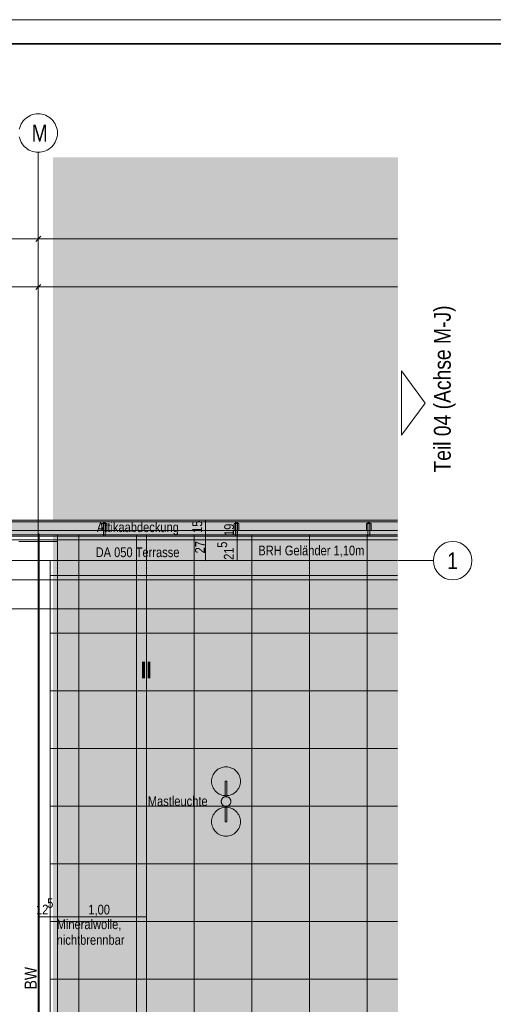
# Model space of a CAD drawing. Extents: x -720 to 300, y 62 to 1112.
# Tile 49 of 50: x -2 to 96, y 908 to 1112. Entities that reach past the tile are written whole.
import ezdxf
from ezdxf.enums import TextEntityAlignment as Align
from ezdxf.lldxf.tags import DXFTag

# ---------------------------------------------------------------- set-up
doc = ezdxf.new("R2010")
doc.units = 0
doc.layers.get('0').update_dxf_attribs({"lineweight": 13})
for name, color, linetype, lineweight, true_color in [('30 -36 Dächer- 3 Dachbeläge', 9, 'Continuous', 15, 0x808080), ('30 -36 Dächer- 4 Dachbekleidungen', 9, 'Continuous', 9, 0x808080), ('60- 61 allgemeine Ausstattung- 4 Terrassen', 9, 'Continuous', 9, 0x808080), ('70 -72 Beschriftung- 1 Beschriftung allgemein', 7, 'Continuous', 9, 0xff6633), ('70 -76 Bemaßung- 2 Allgemein', 9, 'Continuous', 5, 0x808080), ('iwb_Layout Achsbezeichung', 1, 'Continuous', 13, 0xff0000), ('iwb_Layout BA_Markierung', 7, 'Continuous', 9, 0xbadcdc), ('iwb_Layout Text', 3, 'Continuous', 18, 0x00ff00)]:
    doc.layers.add(name, color=color, linetype=linetype, lineweight=lineweight, true_color=true_color)
for name, color, linetype, lineweight in [('40 -41 Abwasser_Wasser_Gas- 2 Wasser-1', 7, 'Continuous', 15), ('70 -71 Achsen- 1 Gebäudeachsen', 7, 'STRICHPUNKT2-A06DNB31MF', 18), ('iwb_Plankopf Rahmen', 7, 'Continuous', 35), ('Keine', 7, 'Continuous', 9)]:
    doc.layers.add(name, color=color, linetype=linetype, lineweight=lineweight)
doc.styles.get("Standard").update_dxf_attribs({"font": 'ARIALN.TTF'})
tags = doc.linetypes.add('STRICHPUNKT2', pattern=[12.7, 6.35, -3.175, 0, -3.175]).pattern_tags.tags
tags[10:11] = [DXFTag(74, 4), DXFTag(75, 0), DXFTag(340, '0'), DXFTag(46, 0.0), DXFTag(50, 0.0), DXFTag(44, 0.0), DXFTag(45, 0.0)]
tags[8:9] = [DXFTag(74, 4), DXFTag(75, 0), DXFTag(340, '0'), DXFTag(46, 0.0), DXFTag(50, 0.0), DXFTag(44, 0.0), DXFTag(45, 0.0)]
tags[6:7] = [DXFTag(74, 4), DXFTag(75, 0), DXFTag(340, '0'), DXFTag(46, 0.0), DXFTag(50, 0.0), DXFTag(44, 0.0), DXFTag(45, 0.0)]
tags[4:5] = [DXFTag(74, 4), DXFTag(75, 0), DXFTag(340, '0'), DXFTag(46, 0.0), DXFTag(50, 0.0), DXFTag(44, 0.0), DXFTag(45, 0.0)]
tags = doc.linetypes.add('STRICHPUNKT2-A06DNB31MF', pattern=[12.7, 6.35, -3.175, 0, -3.175]).pattern_tags.tags
tags[10:11] = [DXFTag(74, 4), DXFTag(75, 0), DXFTag(340, '0'), DXFTag(46, 0.0), DXFTag(50, 0.0), DXFTag(44, 0.0), DXFTag(45, 0.0)]
tags[8:9] = [DXFTag(74, 4), DXFTag(75, 0), DXFTag(340, '0'), DXFTag(46, 0.0), DXFTag(50, 0.0), DXFTag(44, 0.0), DXFTag(45, 0.0)]
tags[6:7] = [DXFTag(74, 4), DXFTag(75, 0), DXFTag(340, '0'), DXFTag(46, 0.0), DXFTag(50, 0.0), DXFTag(44, 0.0), DXFTag(45, 0.0)]
tags[4:5] = [DXFTag(74, 4), DXFTag(75, 0), DXFTag(340, '0'), DXFTag(46, 0.0), DXFTag(50, 0.0), DXFTag(44, 0.0), DXFTag(45, 0.0)]

# ---------------------------------------------------------------- blocks, each defined once
blk = doc.blocks.new('Polygon-A06DNB2UMF')
at = {"color": 0, "linetype": 'ByBlock', "lineweight": -2, "ltscale": 0.13}
blk.add_solid([(4.85, 86.71), (4.69, 1083.81), (76.5, 86.52), (76.5, 1083.81)], dxfattribs=at)
blk = doc.blocks.new('Referenz-A06DNB32MF')
at = {"layer": '30 -36 Dächer- 3 Dachbeläge', "color": 0, "linetype": 'Continuous', "ltscale": 0.15}
for p, q in [((76.35, 1008.31), (-682.36, 1008.31)), ((-682.36, 1005.31), (76.35, 1005.31)), ((24.15, 786.85), (24.15, 1005.31))]:
    blk.add_line(p, q, dxfattribs=at)
at = {"layer": '30 -36 Dächer- 3 Dachbeläge', "color": 0, "lineweight": 9}
for p, q in [((15.2, 1008.01), (15.2, 1007.61)), ((15.6, 1007.61), (15.6, 1008.01)), ((42.7, 1008.01), (42.7, 1007.61)), ((43.1, 1007.61), (43.1, 1008.01)), ((70.2, 1008.01), (70.2, 1007.61)), ((70.6, 1007.61), (70.6, 1008.01)), ((15.2, 1007.61), (15.6, 1007.61)), ((42.7, 1007.61), (43.1, 1007.61)), ((70.2, 1007.61), (70.6, 1007.61))]:
    blk.add_line(p, q, dxfattribs=at)
at = {"layer": '30 -36 Dächer- 3 Dachbeläge', "color": 0, "lineweight": 0}
for points in [[(76.35, 1005.8), (-682.36, 1007.28), (-682.36, 1008.31)], [(76.35, 1005.8), (-682.36, 1008.31), (76.35, 1008.31)], [(15.6, 1007.61), (15.2, 1007.61), (15.6, 1008.01)], [(15.6, 1008.01), (15.2, 1007.61), (15.2, 1008.01)], [(43.1, 1007.61), (42.7, 1007.61), (43.1, 1008.01)], [(43.1, 1008.01), (42.7, 1007.61), (42.7, 1008.01)], [(70.6, 1007.61), (70.2, 1007.61), (70.6, 1008.01)], [(70.6, 1008.01), (70.2, 1007.61), (70.2, 1008.01)], [(-682.36, 1007.28), (76.35, 1005.8), (76.35, 1005.31)], [(-682.36, 1007.28), (76.35, 1005.31), (-682.36, 1005.31)]]:
    blk.add_solid(points, dxfattribs=at)
at = {"layer": '30 -36 Dächer- 4 Dachbekleidungen', "color": 0, "linetype": 'Continuous', "ltscale": 0.13}
for p, q in [((76.35, 1008.01), (-682.36, 1008.01)), ((-682.36, 1006.21), (76.35, 1006.21)), ((14.9, 1006.21), (14.9, 1007.61)), ((14.9, 1007.61), (15.2, 1007.61)), ((15.2, 1006.21), (15.2, 1007.61)), ((15.2, 1007.61), (15.6, 1007.61)), ((15.2, 1006.21), (15.2, 1005.01)), ((15.6, 1007.61), (15.6, 1006.21)), ((15.9, 1007.61), (15.6, 1007.61)), ((15.6, 1005.01), (15.6, 1006.21)), ((15.9, 1006.21), (15.9, 1007.61)), ((42.4, 1006.21), (42.4, 1007.61)), ((42.4, 1007.61), (42.7, 1007.61)), ((42.7, 1006.21), (42.7, 1007.61)), ((42.7, 1007.61), (43.1, 1007.61)), ((42.7, 1006.21), (42.7, 1005.01)), ((43.1, 1007.61), (43.1, 1006.21)), ((43.4, 1007.61), (43.1, 1007.61)), ((43.1, 1005.01), (43.1, 1006.21)), ((43.4, 1006.21), (43.4, 1007.61)), ((69.9, 1006.21), (69.9, 1007.61)), ((69.9, 1007.61), (70.2, 1007.61)), ((70.2, 1006.21), (70.2, 1007.61)), ((70.2, 1007.61), (70.6, 1007.61)), ((70.2, 1006.21), (70.2, 1005.01)), ((70.6, 1007.61), (70.6, 1006.21)), ((70.9, 1007.61), (70.6, 1007.61)), ((70.6, 1005.01), (70.6, 1006.21)), ((70.9, 1006.21), (70.9, 1007.61)), ((76.35, 1005.01), (-682.36, 1005.01)), ((-682.36, 1004.21), (76.35, 1004.21)), ((15.2, 1005.01), (15.6, 1005.01)), ((42.7, 1005.01), (43.1, 1005.01)), ((70.2, 1005.01), (70.6, 1005.01))]:
    blk.add_line(p, q, dxfattribs=at)
at = {"layer": '40 -41 Abwasser_Wasser_Gas- 2 Wasser-1', "color": 0, "linetype": 'Continuous', "lineweight": 9, "ltscale": 0.13}
for p, q in [((-682.36, 995.91), (76.35, 995.91)), ((76.35, 989.91), (-682.36, 989.91))]:
    blk.add_line(p, q, dxfattribs=at)
at = {"layer": '60- 61 allgemeine Ausstattung- 4 Terrassen', "color": 0, "linetype": 'Continuous', "ltscale": 0.13}
for p, q in [((-2.35, 1003.91), (5.65, 1003.91)), ((5.65, 1003.91), (5.65, 783.31))]:
    blk.add_line(p, q, dxfattribs=at)
at = {"layer": '60- 61 allgemeine Ausstattung- 4 Terrassen', "color": 0}
for p, q in [((76.35, 1005.31), (5.65, 1005.31)), ((5.65, 1005.31), (5.65, 999.91)), ((10.07, 783.31), (10.07, 1005.31)), ((22.07, 783.31), (22.07, 1005.31)), ((34.07, 783.31), (34.07, 1005.31)), ((46.07, 783.31), (46.07, 1005.31)), ((58.07, 783.31), (58.07, 1005.31)), ((70.07, 783.31), (70.07, 1005.31)), ((5.65, 999.91), (4.15, 999.91)), ((4.15, 999.91), (4.15, 783.31)), ((4.15, 996.85), (76.35, 996.85)), ((4.15, 984.85), (76.35, 984.85)), ((4.15, 972.85), (76.35, 972.85)), ((4.15, 960.85), (76.35, 960.85)), ((38.81, 956.33), (39.04, 956.51)), ((39.04, 956.51), (39.3, 956.66)), ((39.3, 956.66), (39.56, 956.78)), ((39.56, 956.78), (39.84, 956.88)), ((39.84, 956.88), (40.12, 956.95)), ((40.12, 956.95), (40.42, 957)), ((40.42, 957), (40.71, 957.01)), ((40.71, 957.01), (41, 957)), ((41, 957), (41.3, 956.95)), ((41.3, 956.95), (41.58, 956.88)), ((41.58, 956.88), (41.86, 956.78)), ((41.86, 956.78), (42.12, 956.66)), ((42.12, 956.66), (42.38, 956.51)), ((42.38, 956.51), (42.61, 956.33)), ((37.72, 954.31), (37.77, 954.6)), ((37.77, 954.6), (37.84, 954.88)), ((37.84, 954.88), (37.94, 955.16)), ((37.94, 955.16), (38.06, 955.43)), ((38.06, 955.43), (38.22, 955.68)), ((38.22, 955.68), (38.39, 955.92)), ((38.39, 955.92), (38.59, 956.13)), ((38.59, 956.13), (38.81, 956.33)), ((42.61, 956.33), (42.83, 956.13)), ((42.83, 956.13), (43.03, 955.92)), ((43.03, 955.92), (43.2, 955.68)), ((43.2, 955.68), (43.36, 955.43)), ((43.36, 955.43), (43.48, 955.16)), ((43.48, 955.16), (43.58, 954.88)), ((43.58, 954.88), (43.65, 954.6)), ((43.65, 954.6), (43.7, 954.31)), ((37.71, 954.01), (37.72, 954.31)), ((37.72, 953.72), (37.71, 954.01)), ((37.77, 953.43), (37.72, 953.72)), ((37.84, 953.14), (37.77, 953.43)), ((37.94, 952.86), (37.84, 953.14)), ((38.06, 952.6), (37.94, 952.86)), ((38.22, 952.35), (38.06, 952.6)), ((38.39, 952.11), (38.22, 952.35)), ((40.51, 954.01), (40.91, 954.01)), ((40.51, 950.79), (40.51, 954.01)), ((40.91, 954.01), (40.91, 950.79)), ((43.2, 952.35), (43.03, 952.11)), ((43.36, 952.6), (43.2, 952.35)), ((43.48, 952.86), (43.36, 952.6)), ((43.58, 953.14), (43.48, 952.86)), ((43.65, 953.43), (43.58, 953.14)), ((43.7, 953.72), (43.65, 953.43)), ((43.7, 954.31), (43.71, 954.01)), ((43.71, 954.01), (43.7, 953.72)), ((38.59, 951.89), (38.39, 952.11)), ((38.81, 951.69), (38.59, 951.89)), ((39.04, 951.52), (38.81, 951.69)), ((39.3, 951.37), (39.04, 951.52)), ((39.56, 951.24), (39.3, 951.37)), ((39.84, 951.14), (39.56, 951.24)), ((39.81, 950.24), (39.85, 950.32)), ((40.12, 951.07), (39.84, 951.14)), ((39.85, 950.32), (39.91, 950.41)), ((39.91, 950.41), (39.97, 950.48)), ((39.97, 950.48), (40.04, 950.55)), ((40.04, 950.55), (40.11, 950.61)), ((40.11, 950.61), (40.19, 950.67)), ((40.42, 951.03), (40.12, 951.07)), ((40.19, 950.67), (40.28, 950.71)), ((40.28, 950.71), (40.37, 950.75)), ((40.37, 950.75), (40.46, 950.78)), ((40.71, 951.01), (40.42, 951.03)), ((40.46, 950.78), (40.56, 950.8)), ((40.91, 950.79), (40.51, 950.79)), ((40.56, 950.8), (40.66, 950.81)), ((40.66, 950.81), (40.76, 950.81)), ((41, 951.03), (40.71, 951.01)), ((40.76, 950.81), (40.85, 950.8)), ((40.85, 950.8), (40.95, 950.78)), ((40.95, 950.78), (41.04, 950.75)), ((41.3, 951.07), (41, 951.03)), ((41.04, 950.75), (41.14, 950.72)), ((41.14, 950.72), (41.22, 950.67)), ((41.22, 950.67), (41.3, 950.62)), ((41.58, 951.14), (41.3, 951.07)), ((41.3, 950.62), (41.38, 950.55)), ((41.38, 950.55), (41.45, 950.49)), ((41.45, 950.49), (41.51, 950.41)), ((41.51, 950.41), (41.57, 950.33)), ((41.57, 950.33), (41.61, 950.24)), ((41.86, 951.24), (41.58, 951.14)), ((42.12, 951.37), (41.86, 951.24)), ((42.38, 951.52), (42.12, 951.37)), ((42.61, 951.69), (42.38, 951.52)), ((42.83, 951.89), (42.61, 951.69)), ((43.03, 952.11), (42.83, 951.89)), ((4.15, 948.85), (76.35, 948.85)), ((39.04, 948.11), (39.3, 948.26)), ((39.3, 948.26), (39.56, 948.38)), ((39.56, 948.38), (39.84, 948.48)), ((39.71, 949.86), (39.72, 949.96)), ((39.71, 949.76), (39.71, 949.86)), ((39.72, 949.66), (39.71, 949.76)), ((39.72, 949.96), (39.74, 950.05)), ((39.74, 949.57), (39.72, 949.66)), ((39.74, 950.05), (39.77, 950.15)), ((39.77, 949.47), (39.74, 949.57)), ((39.77, 950.15), (39.81, 950.24)), ((39.81, 949.38), (39.77, 949.47)), ((39.85, 949.3), (39.81, 949.38)), ((39.84, 948.48), (40.12, 948.55)), ((39.91, 949.21), (39.85, 949.3)), ((39.97, 949.14), (39.91, 949.21)), ((40.04, 949.07), (39.97, 949.14)), ((40.12, 949.01), (40.04, 949.07)), ((40.2, 948.95), (40.12, 949.01)), ((40.12, 948.55), (40.42, 948.6)), ((40.28, 948.91), (40.2, 948.95)), ((40.38, 948.87), (40.28, 948.91)), ((40.47, 948.84), (40.38, 948.87)), ((40.42, 948.6), (40.71, 948.61)), ((40.57, 948.82), (40.47, 948.84)), ((40.51, 948.83), (40.91, 948.83)), ((40.51, 945.61), (40.51, 948.83)), ((40.66, 948.81), (40.57, 948.82)), ((40.76, 948.81), (40.66, 948.81)), ((40.71, 948.61), (41, 948.6)), ((40.86, 948.82), (40.76, 948.81)), ((40.96, 948.84), (40.86, 948.82)), ((40.91, 948.83), (40.91, 945.61)), ((41.05, 948.87), (40.96, 948.84)), ((41, 948.6), (41.3, 948.55)), ((41.14, 948.91), (41.05, 948.87)), ((41.23, 948.96), (41.14, 948.91)), ((41.31, 949.01), (41.23, 948.96)), ((41.3, 948.55), (41.58, 948.48)), ((41.38, 949.07), (41.31, 949.01)), ((41.45, 949.14), (41.38, 949.07)), ((41.51, 949.22), (41.45, 949.14)), ((41.57, 949.3), (41.51, 949.22)), ((41.62, 949.39), (41.57, 949.3)), ((41.58, 948.48), (41.86, 948.38)), ((41.61, 950.24), (41.65, 950.15)), ((41.65, 949.48), (41.62, 949.39)), ((41.65, 950.15), (41.68, 950.06)), ((41.68, 949.57), (41.65, 949.48)), ((41.68, 950.06), (41.7, 949.96)), ((41.7, 949.67), (41.68, 949.57)), ((41.7, 949.96), (41.71, 949.86)), ((41.71, 949.77), (41.7, 949.67)), ((41.71, 949.86), (41.71, 949.77)), ((41.86, 948.38), (42.12, 948.26)), ((42.12, 948.26), (42.38, 948.11)), ((37.77, 946.2), (37.84, 946.48)), ((37.84, 946.48), (37.94, 946.76)), ((37.94, 946.76), (38.06, 947.03)), ((38.06, 947.03), (38.22, 947.28)), ((38.22, 947.28), (38.39, 947.52)), ((38.39, 947.52), (38.59, 947.73)), ((38.59, 947.73), (38.81, 947.93)), ((38.81, 947.93), (39.04, 948.11)), ((42.38, 948.11), (42.61, 947.93)), ((42.61, 947.93), (42.83, 947.73)), ((42.83, 947.73), (43.03, 947.52)), ((43.03, 947.52), (43.2, 947.28)), ((43.2, 947.28), (43.36, 947.03)), ((43.36, 947.03), (43.48, 946.76)), ((43.48, 946.76), (43.58, 946.48)), ((43.58, 946.48), (43.65, 946.2)), ((37.71, 945.61), (37.72, 945.91)), ((37.72, 945.32), (37.71, 945.61)), ((37.72, 945.91), (37.77, 946.2)), ((37.77, 945.03), (37.72, 945.32)), ((37.84, 944.74), (37.77, 945.03)), ((37.94, 944.46), (37.84, 944.74)), ((38.06, 944.2), (37.94, 944.46)), ((38.22, 943.95), (38.06, 944.2)), ((40.91, 945.61), (40.51, 945.61)), ((43.36, 944.2), (43.2, 943.95)), ((43.48, 944.46), (43.36, 944.2)), ((43.58, 944.74), (43.48, 944.46)), ((43.65, 945.03), (43.58, 944.74)), ((43.65, 946.2), (43.7, 945.91)), ((43.7, 945.32), (43.65, 945.03)), ((43.7, 945.91), (43.71, 945.61)), ((43.71, 945.61), (43.7, 945.32)), ((38.39, 943.71), (38.22, 943.95)), ((38.59, 943.49), (38.39, 943.71)), ((38.81, 943.29), (38.59, 943.49)), ((39.04, 943.12), (38.81, 943.29)), ((39.3, 942.97), (39.04, 943.12)), ((39.56, 942.84), (39.3, 942.97)), ((39.84, 942.74), (39.56, 942.84)), ((40.12, 942.67), (39.84, 942.74)), ((40.42, 942.63), (40.12, 942.67)), ((40.71, 942.61), (40.42, 942.63)), ((41, 942.63), (40.71, 942.61)), ((41.3, 942.67), (41, 942.63)), ((41.58, 942.74), (41.3, 942.67)), ((41.86, 942.84), (41.58, 942.74)), ((42.12, 942.97), (41.86, 942.84)), ((42.38, 943.12), (42.12, 942.97)), ((42.61, 943.29), (42.38, 943.12)), ((42.83, 943.49), (42.61, 943.29)), ((43.03, 943.71), (42.83, 943.49)), ((43.2, 943.95), (43.03, 943.71)), ((4.15, 936.85), (76.35, 936.85)), ((4.15, 924.85), (76.35, 924.85)), ((4.15, 912.85), (76.35, 912.85))]:
    blk.add_line(p, q, dxfattribs=at)
at = {"layer": '70 -71 Achsen- 1 Gebäudeachsen', "color": 0, "linetype": 'STRICHPUNKT2-A06DNB31MF', "ltscale": 0.18}
for p, q in [((1.65, 1084.85), (1.65, 85.41)), ((-682.36, 999.91), (76.35, 999.91))]:
    blk.add_line(p, q, dxfattribs=at)
at = {"layer": '70 -72 Beschriftung- 1 Beschriftung allgemein', "color": 0, "linetype": 'Continuous', "ltscale": 0.13}
blk.add_line((1.85, 1005.51), (1.85, 786.85), dxfattribs=at)
at = {"layer": '70 -76 Bemaßung- 2 Allgemein', "color": 0, "linetype": 'Continuous', "ltscale": 0.13}
for p, q in [((2.18, 1067.38), (1.12, 1066.32)), ((1.12, 1066.32), (2.18, 1067.38)), ((1.65, 1066.91), (1.65, 1067.85)), ((1.65, 1066.91), (1.65, 1067.85)), ((0.59, 1066.85), (-149.29, 1066.85)), ((2.15, 1066.85), (0.59, 1066.85)), ((1.15, 1066.85), (2.71, 1066.85)), ((76.35, 1066.85), (2.71, 1066.85)), ((0.59, 1056.85), (-9.23, 1056.85)), ((2.15, 1056.85), (0.59, 1056.85)), ((2.18, 1057.38), (1.12, 1056.32)), ((1.12, 1056.32), (2.18, 1057.38)), ((1.15, 1056.85), (2.71, 1056.85)), ((1.65, 1054.85), (1.65, 1057.85)), ((1.65, 1054.85), (1.65, 1057.85)), ((76.35, 1056.85), (2.71, 1056.85)), ((36.39, 1008.32), (36.42, 1008.3)), ((36.45, 1008.31), (36.39, 1008.31)), ((36.41, 1008.32), (36.41, 1008.29)), ((36.41, 1005.33), (36.41, 1008.29)), ((43.05, 1008.01), (42.99, 1008.01)), ((43, 1008.02), (43.02, 1008)), ((43.01, 1008.02), (43.01, 1007.99)), ((43.01, 1004.23), (43.01, 1007.99)), ((36.42, 1005.3), (36.39, 1005.32)), ((36.39, 1005.32), (36.42, 1005.3)), ((36.45, 1005.31), (36.39, 1005.31)), ((36.45, 1005.31), (36.39, 1005.31)), ((36.41, 1005.3), (36.41, 1005.33)), ((36.41, 1005.32), (36.41, 1005.29)), ((36.41, 999.93), (36.41, 1005.29)), ((43.02, 1004.2), (43, 1004.22)), ((43, 1004.22), (43.02, 1004.2)), ((43.01, 1004.2), (43.01, 1004.23)), ((43.01, 1004.22), (43.01, 1004.19)), ((43.01, 1004.21), (43.03, 1004.21)), ((43.01, 1004.21), (43.03, 1004.21)), ((43.01, 999.93), (43.01, 1004.19)), ((36.42, 999.9), (36.39, 999.92)), ((36.45, 999.91), (36.39, 999.91)), ((36.41, 999.9), (36.41, 999.93)), ((43.05, 999.91), (42.99, 999.91)), ((43.02, 999.9), (43, 999.92)), ((43.01, 999.9), (43.01, 999.93)), ((1.62, 925.82), (1.6, 925.82)), ((1.66, 925.82), (1.62, 925.82)), ((1.66, 925.83), (1.64, 925.81)), ((1.65, 925.78), (1.65, 925.84)), ((4.15, 925.82), (1.65, 925.82)), ((4.14, 925.81), (4.16, 925.83)), ((4.14, 925.81), (4.16, 925.83)), ((4.14, 925.81), (4.16, 925.83)), ((4.14, 925.82), (4.17, 925.82)), ((4.14, 925.82), (4.17, 925.82)), ((4.14, 925.82), (4.17, 925.82)), ((4.15, 925.78), (4.15, 925.84)), ((4.15, 925.78), (4.15, 925.84)), ((4.15, 925.78), (4.15, 925.84)), ((4.17, 925.82), (4.19, 925.82)), ((24.12, 925.82), (4.17, 925.82)), ((24.12, 925.82), (4.17, 925.82)), ((24.16, 925.82), (24.12, 925.82)), ((24.16, 925.82), (24.12, 925.82)), ((24.16, 925.83), (24.14, 925.81)), ((24.16, 925.83), (24.14, 925.81)), ((24.15, 925.78), (24.15, 925.84)), ((24.15, 925.78), (24.15, 925.84))]:
    blk.add_line(p, q, dxfattribs=at)
at = {"layer": 'Keine', "color": 0, "linetype": 'Continuous', "ltscale": 0.13}
for p, q in [((-1.45, 1091.39), (-1.18, 1091.68)), ((-1.18, 1091.68), (-0.89, 1091.94)), ((-0.89, 1091.94), (-0.58, 1092.18)), ((-0.58, 1092.18), (-0.24, 1092.38)), ((-0.24, 1092.38), (0.11, 1092.55)), ((0.11, 1092.55), (0.48, 1092.68)), ((0.48, 1092.68), (0.87, 1092.78)), ((0.87, 1092.78), (1.25, 1092.83)), ((1.25, 1092.83), (1.65, 1092.85)), ((1.65, 1092.85), (2.04, 1092.83)), ((2.04, 1092.83), (2.43, 1092.78)), ((2.43, 1092.78), (2.81, 1092.68)), ((2.81, 1092.68), (3.18, 1092.55)), ((3.18, 1092.55), (3.53, 1092.38)), ((3.53, 1092.38), (3.87, 1092.18)), ((3.87, 1092.18), (4.18, 1091.94)), ((4.18, 1091.94), (4.47, 1091.68)), ((4.47, 1091.68), (4.74, 1091.39)), ((-2.28, 1089.63), (-2.18, 1090.01)), ((-2.18, 1090.01), (-2.05, 1090.38)), ((-2.05, 1090.38), (-1.88, 1090.74)), ((-1.88, 1090.74), (-1.68, 1091.07)), ((-1.68, 1091.07), (-1.45, 1091.39)), ((4.74, 1091.39), (4.97, 1091.07)), ((4.97, 1091.07), (5.17, 1090.74)), ((5.17, 1090.74), (5.34, 1090.38)), ((5.34, 1090.38), (5.47, 1090.01)), ((5.47, 1090.01), (5.57, 1089.63)), ((5.57, 1089.63), (5.63, 1089.24)), ((-2.18, 1087.69), (-2.28, 1088.07)), ((-2.05, 1087.32), (-2.18, 1087.69)), ((5.47, 1087.69), (5.34, 1087.32)), ((5.57, 1088.07), (5.47, 1087.69)), ((5.63, 1088.46), (5.57, 1088.07)), ((5.63, 1089.24), (5.65, 1088.85)), ((5.65, 1088.85), (5.63, 1088.46)), ((-1.88, 1086.97), (-2.05, 1087.32)), ((-1.68, 1086.63), (-1.88, 1086.97)), ((-1.45, 1086.31), (-1.68, 1086.63)), ((-1.18, 1086.02), (-1.45, 1086.31)), ((-0.89, 1085.76), (-1.18, 1086.02)), ((-0.58, 1085.53), (-0.89, 1085.76)), ((-0.24, 1085.32), (-0.58, 1085.53)), ((3.87, 1085.53), (3.53, 1085.32)), ((4.18, 1085.76), (3.87, 1085.53)), ((4.47, 1086.02), (4.18, 1085.76)), ((4.74, 1086.31), (4.47, 1086.02)), ((4.97, 1086.63), (4.74, 1086.31)), ((5.17, 1086.97), (4.97, 1086.63)), ((5.34, 1087.32), (5.17, 1086.97)), ((0.11, 1085.16), (-0.24, 1085.32)), ((0.48, 1085.02), (0.11, 1085.16)), ((0.87, 1084.93), (0.48, 1085.02)), ((1.25, 1084.87), (0.87, 1084.93)), ((1.65, 1084.85), (1.25, 1084.87)), ((2.04, 1084.87), (1.65, 1084.85)), ((2.43, 1084.93), (2.04, 1084.87)), ((2.81, 1085.02), (2.43, 1084.93)), ((3.18, 1085.16), (2.81, 1085.02)), ((3.53, 1085.32), (3.18, 1085.16))]:
    blk.add_line(p, q, dxfattribs=at)
at = {"layer": '60- 61 allgemeine Ausstattung- 4 Terrassen', "color": 0, "linetype": 'Continuous', "ltscale": 0.13, "insert": (24.44, 950.89), "char_height": 2.0138, "attachment_point": 1}
blk.add_mtext('{\\fArial Narrow;Mastleuchte}', dxfattribs=at)
at = {"layer": '70 -72 Beschriftung- 1 Beschriftung allgemein', "color": 0, "linetype": 'Continuous', "ltscale": 0.13, "char_height": 2.0138, "attachment_point": 1}
for s, insert in [('{\\fArial Narrow;Attikaabdeckung}', (13.85, 1007.87)), ('{\\fArial Narrow;DA 050 Terrasse}', (13.59, 1002.66)), ('{\\fArial Narrow;BRH Geländer 1,10m}', (47.43, 1003.03)), ('{\\fArial Narrow;Mineralwolle,}', (5.49, 925.28)), ('{\\fArial Narrow;nichtbrennbar}', (5.49, 922.03))]:
    blk.add_mtext(s, dxfattribs=dict(at, insert=insert))
at = {"layer": '70 -72 Beschriftung- 1 Beschriftung allgemein', "color": 0, "linetype": 'Continuous', "ltscale": 0.13, "attachment_point": 1}
for s, insert, char_height, rotation in [('{\\fArial Narrow|b1|i0;II}', (22.99, 978.93), 3.5241, 0), ('{\\fArial Narrow;BW}', (-1.18, 910.74), 2.5172, 90)]:
    blk.add_mtext(s, dxfattribs=dict(at, insert=insert, char_height=char_height, rotation=rotation))
at = {"layer": '70 -76 Bemaßung- 2 Allgemein', "color": 0, "linetype": 'Continuous', "ltscale": 0.13, "char_height": 2.0138, "attachment_point": 1, "rotation": 90}
for s, insert in [('{\\fArial Narrow;15}', (33.72, 1005.68)), ('{\\fArial Narrow;19}', (40.33, 1005.04)), ('{\\fArial Narrow;27}', (34.29, 1001.42)), ('{\\fArial Narrow;5}', (38.92, 1002.58)), ('{\\fArial Narrow;21}', (40.27, 1000.08))]:
    blk.add_mtext(s, dxfattribs=dict(at, insert=insert))
at = {"layer": '70 -76 Bemaßung- 2 Allgemein', "color": 0, "linetype": 'Continuous', "ltscale": 0.13, "char_height": 2.0138, "attachment_point": 1}
for s, insert in [('{\\fArial Narrow;12}', (1.19, 928.36)), ('{\\fArial Narrow;5}', (3.51, 929.7)), ('{\\fArial Narrow;1,00}', (12.08, 928.33)), ('{\\fArial Narrow;1,00}', (12.08, 928.33))]:
    blk.add_mtext(s, dxfattribs=dict(at, insert=insert))
at = {"layer": 'Keine', "color": 0, "linetype": 'Continuous', "ltscale": 0.13, "insert": (0.27, 1090.61), "char_height": 3.5241, "attachment_point": 1}
blk.add_mtext('{\\fArial Narrow;M}', dxfattribs=at)

msp = doc.modelspace()

# ---------------------------------------------------------------- linework, layer by layer
at = {"layer": 'iwb_Layout Achsbezeichung', "linetype": 'STRICHPUNKT2', "lineweight": 13, "ltscale": 0.39}
msp.add_line((76.5, 999.91), (83.84, 999.91), dxfattribs=at)
at = {"layer": 'iwb_Layout Achsbezeichung', "ltscale": 0.39, "extrusion": (0, 0, -1)}
msp.add_circle((-87.84, 999.91), 4, dxfattribs=at)
at = {"layer": 'iwb_Layout Text', "linetype": 'Continuous', "ltscale": 0.18}
for p, q in [((82.12, 1032.7), (77.24, 1039.39)), ((77.24, 1026.01), (77.24, 1039.39)), ((77.24, 1026.01), (82.12, 1032.7))]:
    msp.add_line(p, q, dxfattribs=at)
at = {"layer": 'iwb_Plankopf Rahmen', "color": 8, "lineweight": 13, "ltscale": 0.13, "true_color": 0x808080}
msp.add_lwpolyline([(300.35, 62.43), (-719.65, 62.43), (-719.65, 1112.43), (300.35, 1112.43), (300.35, 62.43)], close=True, dxfattribs=at)
at = {"layer": 'iwb_Plankopf Rahmen', "ltscale": 0.35}
msp.add_lwpolyline([(-699.65, 67.43), (-699.65, 1107.43), (295.35, 1107.43), (295.35, 67.43), (-599.65, 67.43), (-699.65, 67.43)], close=True, dxfattribs=at)

# ---------------------------------------------------------------- block references
at = {"color": 8, "lineweight": 13, "ltscale": 0.13, "true_color": 0x808080}
msp.add_blockref('Referenz-A06DNB32MF', (0, 0), dxfattribs=at)
at = {"layer": 'iwb_Layout BA_Markierung', "ltscale": 0.13}
msp.add_blockref('Polygon-A06DNB2UMF', (0, 0), dxfattribs=at)

# ---------------------------------------------------------------- texts
at = {"layer": 'iwb_Layout Achsbezeichung', "ltscale": 0.39}
msp.add_text('1', height=3.5, dxfattribs=at).set_placement((87.84, 999.91), align=Align.MIDDLE_CENTER)
at = {"layer": 'iwb_Layout Text', "ltscale": 0.18}
msp.add_text('Teil 04 (Achse M-J)', height=3.5, rotation=90, dxfattribs=at).set_placement((83.95, 1018.23), align=Align.TOP_LEFT)

doc.saveas('drawing.dxf')
